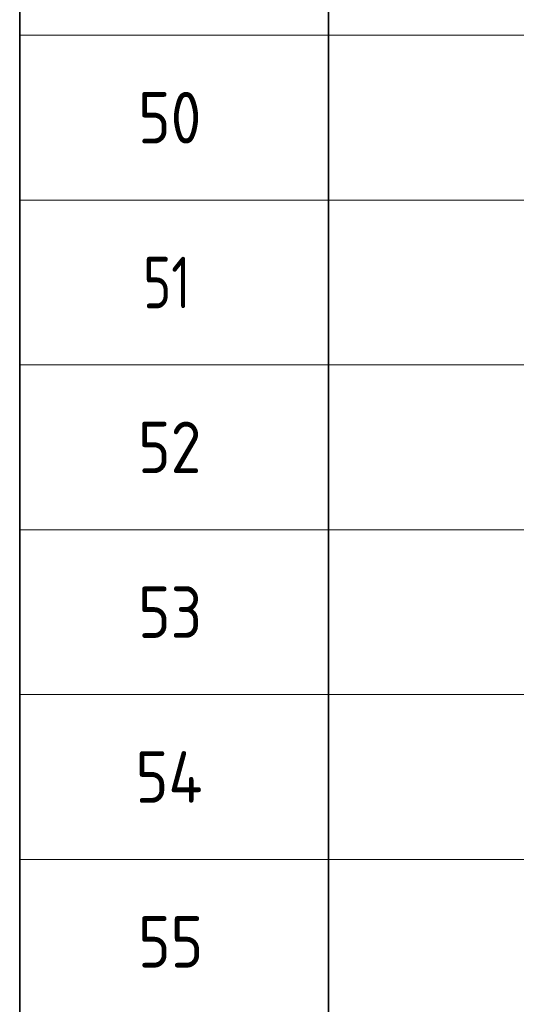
# Model space of a CAD drawing. Header units: metres. Extents: x -38 to 107, y -15 to 21.
# Tile 49 of 89: x 67.92 to 70.33, y 1.37 to 6.15. Entities that reach past the tile are written whole.
import ezdxf

# ---------------------------------------------------------------- set-up
doc = ezdxf.new("R2010")
doc.units = ezdxf.units.M
doc.styles.add('ISOCPEUR', font='txt')

msp = doc.modelspace()

# ---------------------------------------------------------------- linework, layer by layer
at = {"color": 7, "linetype": 'Continuous', "lineweight": 35, "transparency": 33554687}
for p, q in [((67.9198, 6.8717), (67.9198, 6.0717)), ((69.4198, 6.8717), (69.4198, 6.0717)), ((67.9198, 6.0717), (67.9198, 5.2717)), ((69.4198, 6.0717), (69.4198, 5.2717)), ((67.9198, 5.2717), (67.9198, 4.4717)), ((69.4198, 5.2717), (69.4198, 4.4717)), ((67.9198, 4.4717), (67.9198, 3.6717)), ((69.4198, 4.4717), (69.4198, 3.6717)), ((67.9198, 3.6717), (67.9198, 2.8717)), ((69.4198, 3.6717), (69.4198, 2.8717)), ((67.9198, 2.8717), (67.9198, 2.0717)), ((69.4198, 2.8717), (69.4198, 2.0717)), ((67.9198, 2.0717), (67.9198, 1.2717)), ((69.4198, 2.0717), (69.4198, 1.2717))]:
    msp.add_line(p, q, dxfattribs=at)
at = {"color": 7, "linetype": 'Continuous', "lineweight": 13, "transparency": 33554687}
for p, q in [((86.4198, 6.0717), (67.9198, 6.0717)), ((86.4198, 5.2717), (67.9198, 5.2717)), ((86.4198, 4.4717), (67.9198, 4.4717)), ((86.4198, 3.6717), (67.9198, 3.6717)), ((86.4198, 2.8717), (67.9198, 2.8717)), ((86.4198, 2.0717), (67.9198, 2.0717))]:
    msp.add_line(p, q, dxfattribs=at)

# ---------------------------------------------------------------- texts
at = {"color": 7, "linetype": 'Continuous', "lineweight": 35, "transparency": 33554687, "char_height": 0.25, "attachment_point": 7, "style": 'ISOCPEUR'}
for s, insert, width in [('\\W0.87;50', (68.4948, 5.5467), 0.45901), ('\\W0.75;51', (68.5198, 4.7467), 0.393567), ('\\W0.87;52', (68.4948, 3.9467), 0.45901), ('\\W0.87;53', (68.4948, 3.1467), 0.45901), ('\\W0.88;54', (68.4823, 2.3467), 0.484994), ('\\W0.87;55', (68.4948, 1.5467), 0.45901)]:
    msp.add_mtext(s, dxfattribs=dict(at, insert=insert, width=width))

doc.saveas('drawing.dxf')
